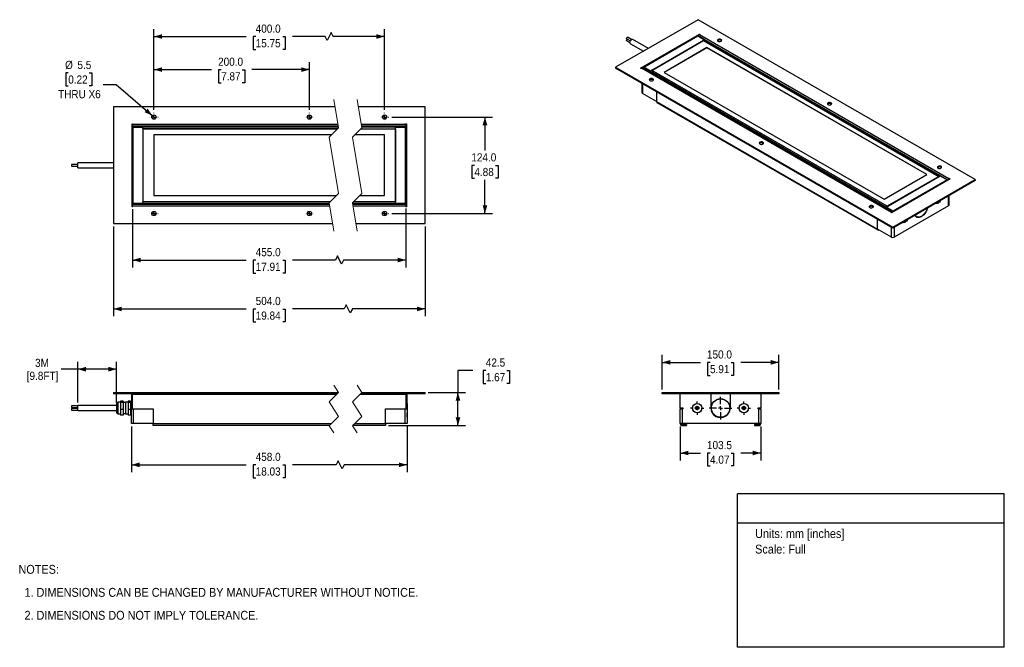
# Model space of a CAD drawing. Header units: millimetres. Extents: x 29 to 1295, y 0 to 807.
import ezdxf
from ezdxf.enums import TextEntityAlignment as Align

# ---------------------------------------------------------------- set-up
doc = ezdxf.new("R2010")
doc.units = ezdxf.units.MM
doc.header["$LTSCALE"] = 3
for name, pattern in [('SLD-Center', [19.05, 15.24, -1.27, 1.27, -1.27]), ('SLD-Dashed', [5.08, 2.54, 2.54]), ('SLD-Solid', [0])]:
    doc.linetypes.add(name, pattern=pattern)
doc.layers.add('CENTER', color=40, linetype='SLD-Center')
doc.layers.add('DIMENSIONS', color=140, linetype='SLD-Solid', lineweight=25)
doc.layers.add('TEXT', color=140, linetype='SLD-Solid', lineweight=25)
doc.layers.add('SLD-DEFPOINTS', color=7, linetype='Continuous', plot=False)
doc.layers.get('SLD-DEFPOINTS').off()
doc.styles.add('SLDTEXTSTYLE0', font='GOTHIC.TTF', dxfattribs={"width": 0.913})
doc.dimstyles.new('SLDDIMSTYLE0', dxfattribs={"dimtxt": 10.5, "dimasz": 10.5, "dimexe": 0, "dimexo": 0.0625, "dimgap": 2.625, "dimtad": 0, "dimtih": 1, "dimtoh": 1, "dimdec": 1, "dimrnd": 1e-09, "dimzin": 12, "dimdsep": 46, "dimtxsty": 'SLDTEXTSTYLE0', "dimsah": 1, "dimcen": 0.09, "dimadec": 0, "dimazin": 3, "dimtfac": 1, "dimtdec": 1, "dimtofl": 0, "dimtmove": 0, "dimatfit": 3, "dimfxl": 0, "dimfrac": 2, "dimtolj": 1, "dimtzin": 12, "dimarcsym": 0})
doc.dimstyles.new('SLDDIMSTYLE1', dxfattribs={"dimtxt": 10.5, "dimasz": 10.5, "dimexe": 0, "dimexo": 0.0625, "dimgap": 2.625, "dimtad": 0, "dimtih": 1, "dimtoh": 1, "dimdec": 1, "dimrnd": 1e-09, "dimzin": 4, "dimdsep": 46, "dimtxsty": 'SLDTEXTSTYLE0', "dimsah": 1, "dimcen": 0.09, "dimadec": 0, "dimazin": 1, "dimtfac": 1, "dimtdec": 1, "dimtofl": 0, "dimtmove": 0, "dimatfit": 3, "dimfxl": 0, "dimfrac": 2, "dimtolj": 1, "dimtzin": 12, "dimarcsym": 0})
doc.dimstyles.new('SLDDIMSTYLE2', dxfattribs={"dimtxt": 10.5, "dimasz": 10.5, "dimexe": 0, "dimexo": 0.0625, "dimgap": 2.625, "dimtad": 0, "dimtih": 1, "dimtoh": 1, "dimdec": 1, "dimrnd": 1e-09, "dimzin": 12, "dimdsep": 46, "dimtxsty": 'SLDTEXTSTYLE0', "dimsah": 1, "dimcen": 0, "dimadec": 0, "dimazin": 3, "dimtfac": 1, "dimtdec": 1, "dimtofl": 0, "dimtmove": 0, "dimatfit": 3, "dimfxl": 0, "dimfrac": 2, "dimtolj": 1, "dimtzin": 12, "dimarcsym": 0})

# ---------------------------------------------------------------- blocks, each defined once
blk = doc.blocks.new('SW_NOTE_0')
at = {"layer": 'TEXT', "color": 0, "insert": (0, 14.6), "char_height": 11.43, "attachment_point": 1, "style": 'SLDTEXTSTYLE0'}
blk.add_mtext('Units: mm [inches]', dxfattribs=at)
blk = doc.blocks.new('SW_NOTE_0_1')
at = {"layer": 'TEXT', "color": 0, "insert": (0, 14.6), "char_height": 11.43, "attachment_point": 1, "style": 'SLDTEXTSTYLE0'}
blk.add_mtext('Scale: Full', dxfattribs=at)
blk = doc.blocks.new('Block1')
at = {"layer": 'TEXT'}
for p, q in [((1295.4, 197.3), (952.5, 197.3)), ((952.5, 0), (952.5, 197.3)), ((1295.4, 0), (1295.4, 197.3)), ((952.5, 160.2), (1295.4, 160.2)), ((1295.4, 0), (952.5, 0))]:
    blk.add_line(p, q, dxfattribs=at)
at = {"layer": 'TEXT', "color": 140}
for name, p in [('SW_NOTE_0', (975, 137.4)), ('SW_NOTE_0_1', (975, 117.4))]:
    blk.add_blockref(name, p, dxfattribs=at)
at = {"layer": 'TEXT', "color": 140, "style": 'SLDTEXTSTYLE0', "width": 0.913, "flags": 2}
for tag, height, p in [('AUTOATTR0', 12.7, (1071.6, 170.1)), ('AUTOATTR1_0', 14.3, (988.7, 89.7)), ('AUTOATTR1_1', 14.3, (999.7, 71.2)), ('AUTOATTR1_2', 14.3, (1093.3, 52.7))]:
    blk.add_attdef(tag, text='', height=height, dxfattribs=at).set_placement(p, align=Align.BOTTOM_LEFT)
blk = doc.blocks.new('SW_NOTE_0_2')
at = {"layer": 'TEXT', "color": 0, "char_height": 11.43, "attachment_point": 1, "style": 'SLDTEXTSTYLE0'}
for s, insert in [('NOTES:', (0, 14.6)), ('  1. DIMENSIONS CAN BE CHANGED BY MANUFACTURER WITHOUT NOTICE.', (0, -15)), ('  2. DIMENSIONS DO NOT IMPLY TOLERANCE.', (0, -44.5))]:
    blk.add_mtext(s, dxfattribs=dict(at, insert=insert))
blk = doc.blocks.new('_D')
at = {"layer": 'DIMENSIONS'}
for p, q in [((612, 356), (592.9, 356)), ((592.9, 356), (592.9, 327.7)), ((628.7, 355.9), (625.5, 355.9)), ((625.5, 355.9), (625.5, 339.2)), ((655.8, 355.9), (659, 355.9)), ((659, 355.9), (659, 339.2)), ((625.5, 339.2), (628.7, 339.2)), ((659, 339.2), (655.8, 339.2)), ((554.4, 327.7), (602.5, 327.7)), ((592.9, 285.2), (592.9, 327.7)), ((503.4, 285.2), (602.5, 285.2))]:
    blk.add_line(p, q, dxfattribs=at)
for points in [[(592.9, 327.7), (589.9, 317.2), (595.9, 317.2)], [(592.9, 285.2), (595.9, 295.7), (589.9, 295.7)]]:
    blk.add_solid(points, dxfattribs=at)
at = {"layer": 'DIMENSIONS', "char_height": 10.5, "attachment_point": 1, "style": 'SLDTEXTSTYLE0'}
for s, insert in [('42.5', (628.7, 371.5)), ('1.67', (628.7, 352.7))]:
    blk.add_mtext(s, dxfattribs=dict(at, insert=insert))
blk = doc.blocks.new('_D_1')
at = {"layer": 'DIMENSIONS'}
for p, q in [((173, 283.9), (173, 225.2)), ((527.5, 283.9), (527.5, 225.2)), ((173, 234.7), (320.4, 234.7)), ((332.8, 234.7), (329.6, 234.7)), ((329.6, 234.7), (329.6, 218)), ((367.7, 234.7), (370.9, 234.7)), ((370.9, 234.7), (370.9, 218)), ((436.1, 234.7), (380.1, 234.7)), ((438.7, 240), (436.1, 234.7)), ((443.9, 229.5), (438.7, 240)), ((446.6, 234.7), (443.9, 229.5)), ((527.5, 234.7), (446.6, 234.7)), ((329.6, 218), (332.8, 218)), ((370.9, 218), (367.7, 218))]:
    blk.add_line(p, q, dxfattribs=at)
for points in [[(173, 234.7), (183.5, 231.7), (183.5, 237.7)], [(527.5, 234.7), (517, 237.7), (517, 231.7)]]:
    blk.add_solid(points, dxfattribs=at)
at = {"layer": 'DIMENSIONS', "char_height": 10.5, "attachment_point": 1, "style": 'SLDTEXTSTYLE0'}
for s, insert in [('458.0', (332.8, 250.2)), ('18.03', (332.8, 231.4))]:
    blk.add_mtext(s, dxfattribs=dict(at, insert=insert))
blk = doc.blocks.new('_D_2')
at = {"layer": 'DIMENSIONS'}
for p, q in [((104, 314.7), (104, 367.2)), ((154, 314.7), (154, 367.2)), ((104, 357.7), (82.5, 357.7)), ((154, 357.7), (104, 357.7))]:
    blk.add_line(p, q, dxfattribs=at)
for points in [[(104, 357.7), (114.5, 354.7), (114.5, 360.7)], [(154, 357.7), (143.5, 360.7), (143.5, 354.7)]]:
    blk.add_solid(points, dxfattribs=at)
at = {"layer": 'DIMENSIONS', "char_height": 10.5, "attachment_point": 1, "style": 'SLDTEXTSTYLE0'}
for s, insert in [('3M', (49.1, 371.1)), ('[9.8FT]', (38.4, 354.4))]:
    blk.add_mtext(s, dxfattribs=dict(at, insert=insert))
blk = doc.blocks.new('_D_3')
at = {"layer": 'DIMENSIONS'}
for p, q in [((855.5, 331.5), (855.5, 376)), ((1005.5, 331.5), (1005.5, 376)), ((855.5, 366.5), (904.6, 366.5)), ((917, 366.4), (913.8, 366.4)), ((913.8, 366.4), (913.8, 349.7)), ((944.1, 366.4), (947.3, 366.4)), ((947.3, 366.4), (947.3, 349.7)), ((1005.5, 366.5), (956.5, 366.5)), ((913.8, 349.7), (917, 349.7)), ((947.3, 349.7), (944.1, 349.7))]:
    blk.add_line(p, q, dxfattribs=at)
for points in [[(855.5, 366.5), (866, 363.5), (866, 369.5)], [(1005.5, 366.5), (995, 369.5), (995, 363.5)]]:
    blk.add_solid(points, dxfattribs=at)
at = {"layer": 'DIMENSIONS', "char_height": 10.5, "attachment_point": 1, "style": 'SLDTEXTSTYLE0'}
for s, insert in [('150.0', (913.1, 381.9)), ('5.91', (917, 363.1))]:
    blk.add_mtext(s, dxfattribs=dict(at, insert=insert))
blk = doc.blocks.new('_D_4')
at = {"layer": 'DIMENSIONS'}
for p, q in [((878.8, 283.9), (878.8, 240.4)), ((982.3, 283.9), (982.3, 240.4)), ((878.8, 249.9), (904.6, 249.9)), ((917, 249.8), (913.8, 249.8)), ((913.8, 249.8), (913.8, 233.2)), ((944.1, 249.8), (947.3, 249.8)), ((947.3, 249.8), (947.3, 233.2)), ((982.3, 249.9), (956.5, 249.9)), ((913.8, 233.2), (917, 233.2)), ((947.3, 233.2), (944.1, 233.2))]:
    blk.add_line(p, q, dxfattribs=at)
for points in [[(878.8, 249.9), (889.3, 246.9), (889.3, 252.9)], [(982.3, 249.9), (971.8, 252.9), (971.8, 246.9)]]:
    blk.add_solid(points, dxfattribs=at)
at = {"layer": 'DIMENSIONS', "char_height": 10.5, "attachment_point": 1, "style": 'SLDTEXTSTYLE0'}
for s, insert in [('103.5', (913.1, 265.4)), ('4.07', (917, 246.6))]:
    blk.add_mtext(s, dxfattribs=dict(at, insert=insert))
blk = doc.blocks.new('SW_CENTERMARKSYMBOL_0')
at = {"layer": 'CENTER', "color": 0}
for p, q in [((-5.08, 0), (-8.54, 0)), ((0, 0), (-2.54, 0)), ((0, 5.08), (0, 8.54)), ((0, 0), (0, 2.54)), ((0, 0), (0, -2.54)), ((0, 0), (2.54, 0)), ((5.08, 0), (8.54, 0)), ((0, -5.08), (0, -8.54))]:
    blk.add_line(p, q, dxfattribs=at)
blk = doc.blocks.new('SW_CENTERMARKSYMBOL_1')
at = {"layer": 'CENTER', "color": 0}
for p, q in [((0, 5.08), (0, 14.54)), ((-5.08, 0), (-14.54, 0)), ((0, 0), (-2.54, 0)), ((0, 0), (0, 2.54)), ((0, 0), (0, -2.54)), ((0, 0), (2.54, 0)), ((5.08, 0), (14.54, 0)), ((0, -5.08), (0, -14.54))]:
    blk.add_line(p, q, dxfattribs=at)
blk = doc.blocks.new('SW_CENTERMARKSYMBOL_2')
at = {"layer": 'CENTER', "color": 0}
for p, q in [((-5.08, 0), (-8.54, 0)), ((0, 0), (-2.54, 0)), ((0, 5.08), (0, 8.54)), ((0, 0), (0, 2.54)), ((0, 0), (0, -2.54)), ((0, 0), (2.54, 0)), ((5.08, 0), (8.54, 0)), ((0, -5.08), (0, -8.54))]:
    blk.add_line(p, q, dxfattribs=at)
blk = doc.blocks.new('_D_5')
at = {"layer": 'DIMENSIONS'}
for p, q in [((150, 541.1), (150, 425.7)), ((550.6, 541.1), (550.6, 425.7)), ((150, 435.2), (320.4, 435.2)), ((332.8, 435.1), (329.6, 435.1)), ((329.6, 435.1), (329.6, 418.5)), ((367.7, 435.1), (370.9, 435.1)), ((370.9, 435.1), (370.9, 418.5)), ((446.6, 435.2), (380.1, 435.2)), ((449.2, 440.5), (446.6, 435.2)), ((454.5, 430), (449.2, 440.5)), ((457.1, 435.2), (454.5, 430)), ((550.6, 435.2), (457.1, 435.2)), ((329.6, 418.5), (332.8, 418.5)), ((370.9, 418.5), (367.7, 418.5))]:
    blk.add_line(p, q, dxfattribs=at)
for points in [[(150, 435.2), (160.5, 432.2), (160.5, 438.2)], [(550.6, 435.2), (540.1, 438.2), (540.1, 432.2)]]:
    blk.add_solid(points, dxfattribs=at)
at = {"layer": 'DIMENSIONS', "char_height": 10.5, "attachment_point": 1, "style": 'SLDTEXTSTYLE0'}
for s, insert in [('504.0', (332.8, 450.7)), ('19.84', (332.8, 431.9))]:
    blk.add_mtext(s, dxfattribs=dict(at, insert=insert))
blk = doc.blocks.new('_D_6')
at = {"layer": 'DIMENSIONS'}
for p, q in [((174.5, 563.4), (174.5, 488.5)), ((526, 564.4), (526, 488.5)), ((174.5, 498.1), (320.4, 498.1)), ((332.8, 498), (329.6, 498)), ((329.6, 498), (329.6, 481.3)), ((367.7, 498), (370.9, 498)), ((370.9, 498), (370.9, 481.3)), ((435.4, 498.1), (380.1, 498.1)), ((438, 503.3), (435.4, 498.1)), ((443.3, 492.8), (438, 503.3)), ((445.9, 498.1), (443.3, 492.8)), ((526, 498.1), (445.9, 498.1)), ((329.6, 481.3), (332.8, 481.3)), ((370.9, 481.3), (367.7, 481.3))]:
    blk.add_line(p, q, dxfattribs=at)
for points in [[(174.5, 498.1), (185, 495.1), (185, 501.1)], [(526, 498.1), (515.5, 501.1), (515.5, 495.1)]]:
    blk.add_solid(points, dxfattribs=at)
at = {"layer": 'DIMENSIONS', "char_height": 10.5, "attachment_point": 1, "style": 'SLDTEXTSTYLE0'}
for s, insert in [('455.0', (332.8, 513.5)), ('17.91', (332.8, 494.7))]:
    blk.add_mtext(s, dxfattribs=dict(at, insert=insert))
blk = doc.blocks.new('_D_7')
at = {"layer": 'DIMENSIONS'}
for p, q in [((202, 691.1), (202, 795.1)), ((202, 785.6), (320.4, 785.6)), ((332.8, 785.5), (329.6, 785.5)), ((329.6, 785.5), (329.6, 768.8)), ((367.7, 785.5), (370.9, 785.5)), ((370.9, 785.5), (370.9, 768.8)), ((422, 785.6), (380.1, 785.6)), ((424.6, 780.3), (422, 785.6)), ((429.9, 790.8), (424.6, 780.3)), ((432.5, 785.6), (429.9, 790.8)), ((498.6, 785.6), (432.5, 785.6)), ((498.6, 691.1), (498.6, 795.1)), ((329.6, 768.8), (332.8, 768.8)), ((370.9, 768.8), (367.7, 768.8))]:
    blk.add_line(p, q, dxfattribs=at)
for points in [[(202, 785.6), (212.5, 782.6), (212.5, 788.6)], [(498.6, 785.6), (488.1, 788.6), (488.1, 782.6)]]:
    blk.add_solid(points, dxfattribs=at)
at = {"layer": 'DIMENSIONS', "char_height": 10.5, "attachment_point": 1, "style": 'SLDTEXTSTYLE0'}
for s, insert in [('400.0', (332.8, 801)), ('15.75', (332.8, 782.2))]:
    blk.add_mtext(s, dxfattribs=dict(at, insert=insert))
blk = doc.blocks.new('_D_8')
at = {"layer": 'DIMENSIONS'}
for p, q in [((507.7, 682), (637.1, 682)), ((627.6, 682), (627.6, 638.8)), ((614, 619.9), (610.8, 619.9)), ((610.8, 619.9), (610.8, 603.2)), ((641.2, 619.9), (644.4, 619.9)), ((644.4, 619.9), (644.4, 603.2)), ((610.8, 603.2), (614, 603.2)), ((627.6, 558), (627.6, 601.1)), ((644.4, 603.2), (641.2, 603.2)), ((507.7, 558), (637.1, 558))]:
    blk.add_line(p, q, dxfattribs=at)
for points in [[(627.6, 682), (624.6, 671.5), (630.6, 671.5)], [(627.6, 558), (630.6, 568.5), (624.6, 568.5)]]:
    blk.add_solid(points, dxfattribs=at)
at = {"layer": 'DIMENSIONS', "char_height": 10.5, "attachment_point": 1, "style": 'SLDTEXTSTYLE0'}
for s, insert in [('124.0', (610.1, 635.4)), ('4.88', (614, 616.6))]:
    blk.add_mtext(s, dxfattribs=dict(at, insert=insert))
blk = doc.blocks.new('_D_9')
at = {"layer": 'DIMENSIONS'}
for p, q in [((202, 691.1), (202, 752.5)), ((402, 691.1), (402, 752.5)), ((202, 743), (276, 743)), ((288.4, 742.9), (285.2, 742.9)), ((285.2, 742.9), (285.2, 726.2)), ((315.5, 742.9), (318.7, 742.9)), ((318.7, 742.9), (318.7, 726.2)), ((402, 743), (327.9, 743)), ((285.2, 726.2), (288.4, 726.2)), ((318.7, 726.2), (315.5, 726.2))]:
    blk.add_line(p, q, dxfattribs=at)
for points in [[(202, 743), (212.5, 740), (212.5, 746)], [(402, 743), (391.5, 746), (391.5, 740)]]:
    blk.add_solid(points, dxfattribs=at)
at = {"layer": 'DIMENSIONS', "char_height": 10.5, "attachment_point": 1, "style": 'SLDTEXTSTYLE0'}
for s, insert in [('200.0', (284.5, 758.4)), ('7.87', (288.4, 739.6))]:
    blk.add_mtext(s, dxfattribs=dict(at, insert=insert))
blk = doc.blocks.new('_D_10')
at = {"layer": 'DIMENSIONS'}
for p, q in [((91.8, 738.7), (88.6, 738.7)), ((88.6, 738.7), (88.6, 722.1)), ((118.9, 738.7), (122.1, 738.7)), ((122.1, 738.7), (122.1, 722.1)), ((88.6, 722.1), (91.8, 722.1)), ((122.1, 722.1), (118.9, 722.1)), ((153.5, 723.6), (136.8, 723.6)), ((199.9, 683.7), (153.5, 723.6))]:
    blk.add_line(p, q, dxfattribs=at)
blk.add_solid([(199.9, 683.7), (193.9, 692.9), (190, 688.3)], dxfattribs=at)
at = {"layer": 'DIMENSIONS', "char_height": 10.5, "attachment_point": 1, "style": 'SLDTEXTSTYLE0'}
for s, insert in [('%%c', (87.7, 754.3)), ('5.5', (103.6, 754.3)), ('0.22', (91.8, 735.5)), ('THRU X6', (78.7, 716.7))]:
    blk.add_mtext(s, dxfattribs=dict(at, insert=insert))
blk = doc.blocks.new('SW_CENTERMARKSYMBOL_3')
at = {"layer": 'CENTER', "color": 0}
for p, q in [((-5.1, 0), (-5.3, 0)), ((0, 0), (-2.5, 0)), ((0, 5.1), (0, 5.3)), ((0, 0), (0, 2.5)), ((0, 0), (0, -2.5)), ((0, 0), (2.5, 0)), ((5.1, 0), (5.3, 0)), ((0, -5.1), (0, -5.3))]:
    blk.add_line(p, q, dxfattribs=at)
blk = doc.blocks.new('SW_CENTERMARKSYMBOL_4')
at = {"layer": 'CENTER', "color": 0}
for p, q in [((-5.1, 0), (-5.3, 0)), ((0, 0), (-2.5, 0)), ((0, 5.1), (0, 5.3)), ((0, 0), (0, 2.5)), ((0, 0), (0, -2.5)), ((0, 0), (2.5, 0)), ((5.1, 0), (5.3, 0)), ((0, -5.1), (0, -5.3))]:
    blk.add_line(p, q, dxfattribs=at)
blk = doc.blocks.new('SW_CENTERMARKSYMBOL_5')
at = {"layer": 'CENTER', "color": 0}
for p, q in [((-5.1, 0), (-5.3, 0)), ((0, 0), (-2.5, 0)), ((0, 5.1), (0, 5.3)), ((0, 0), (0, 2.5)), ((0, 0), (0, -2.5)), ((0, 0), (2.5, 0)), ((5.1, 0), (5.3, 0)), ((0, -5.1), (0, -5.3))]:
    blk.add_line(p, q, dxfattribs=at)
blk = doc.blocks.new('SW_CENTERMARKSYMBOL_6')
at = {"layer": 'CENTER', "color": 0}
for p, q in [((-5.1, 0), (-5.3, 0)), ((0, 0), (-2.5, 0)), ((0, 5.1), (0, 5.3)), ((0, 0), (0, 2.5)), ((0, 0), (0, -2.5)), ((0, 0), (2.5, 0)), ((5.1, 0), (5.3, 0)), ((0, -5.1), (0, -5.3))]:
    blk.add_line(p, q, dxfattribs=at)
blk = doc.blocks.new('SW_CENTERMARKSYMBOL_7')
at = {"layer": 'CENTER', "color": 0}
for p, q in [((-5.1, 0), (-5.3, 0)), ((0, 0), (-2.5, 0)), ((0, 5.1), (0, 5.3)), ((0, 0), (0, 2.5)), ((0, 0), (0, -2.5)), ((0, 0), (2.5, 0)), ((5.1, 0), (5.3, 0)), ((0, -5.1), (0, -5.3))]:
    blk.add_line(p, q, dxfattribs=at)
blk = doc.blocks.new('SW_CENTERMARKSYMBOL_8')
at = {"layer": 'CENTER', "color": 0}
for p, q in [((-5.1, 0), (-5.3, 0)), ((0, 0), (-2.5, 0)), ((0, 5.1), (0, 5.3)), ((0, 0), (0, 2.5)), ((0, 0), (0, -2.5)), ((0, 0), (2.5, 0)), ((5.1, 0), (5.3, 0)), ((0, -5.1), (0, -5.3))]:
    blk.add_line(p, q, dxfattribs=at)

msp = doc.modelspace()

# ---------------------------------------------------------------- linework, layer by layer
for p, q in [((901.71, 807.23), (795.64, 746)), ((1258.09, 601.49), (901.71, 807.23)), ((827.81, 744.98), (903.47, 788.66)), ((901.88, 786.51), (830.14, 745.09)), ((831.91, 746.08), (901.49, 786.25)), ((901.49, 786.25), (909.94, 781.37)), ((910.19, 781.48), (901.87, 786.28)), ((903.3, 788.15), (903.83, 788.45)), ((903.3, 788.15), (1223.97, 603.02)), ((903.47, 788.66), (903.83, 788.45)), ((903.47, 788.66), (903.47, 788.25)), ((809.97, 782.78), (814.61, 780.1)), ((809.97, 780.15), (813.89, 777.89)), ((816.1, 781.65), (811.01, 784.58)), ((814.52, 779.93), (811.01, 781.96)), ((814.55, 776.29), (831.33, 766.6)), ((837.73, 770.3), (817.75, 781.83)), ((908.64, 780.33), (842.2, 741.98)), ((842.31, 741.92), (908.78, 780.29)), ((910.01, 781.41), (908.42, 780.49)), ((908.42, 780.49), (908.42, 780.45)), ((1211.42, 605.58), (908.42, 780.49)), ((908.78, 780.29), (1211.42, 605.58)), ((910.01, 781.41), (1213.01, 606.49)), ((1213.38, 606.53), (910.39, 781.45)), ((857.02, 760.58), (856.99, 760.6)), ((913.02, 771.31), (857.86, 739.47)), ((913.02, 771.23), (857.94, 739.43)), ((860.98, 762.86), (860.95, 762.88)), ((873.6, 770.14), (873.6, 770.18)), ((874.3, 770.59), (874.34, 770.57)), ((1195.86, 608.03), (913.02, 771.31)), ((913.02, 771.23), (913.02, 771.31)), ((1195.79, 607.98), (913.02, 771.23)), ((795.64, 746), (795.64, 744.77)), ((795.64, 746), (1152.02, 540.26)), ((1152.02, 539.04), (795.64, 744.77)), ((828.17, 744.77), (827.81, 744.98)), ((828.17, 744.77), (828.7, 745.08)), ((1150.43, 559.35), (828.7, 745.08)), ((1151.52, 559.57), (829.95, 745.2)), ((830.49, 744.89), (831.38, 745.41)), ((831.38, 745.57), (831.38, 745.16)), ((831.38, 744.37), (831.38, 745.16)), ((831.38, 745.16), (839.83, 740.28)), ((831.56, 745.88), (831.91, 746.08)), ((840.36, 741.2), (831.91, 746.08)), ((839.83, 740.28), (1142.83, 565.37)), ((839.83, 740.28), (839.83, 739.5)), ((841.95, 742.12), (840.36, 741.2)), ((1143.36, 566.29), (840.36, 741.2)), ((1144.95, 567.21), (841.95, 742.12)), ((1144.95, 567.21), (842.31, 741.92)), ((857.86, 739.47), (1140.71, 576.19)), ((829.38, 725.3), (829.38, 713.44)), ((830.11, 724.87), (830.11, 712.42)), ((848.14, 702.01), (830.11, 712.42)), ((848.14, 714.46), (848.14, 702.01)), ((848.14, 702.01), (1132.4, 537.91)), ((848.66, 700.86), (1132.92, 536.77)), ((149.96, 694.96), (149.96, 544.96)), ((434.91, 694.96), (149.96, 694.96)), ((550.58, 694.96), (464.91, 694.96)), ((550.58, 544.96), (550.58, 694.96)), ((173.96, 673.46), (174.46, 673.46)), ((173.96, 566.46), (173.96, 673.46)), ((173.96, 671.71), (174.46, 671.71)), ((174.46, 672.71), (174.46, 673.46)), ((174.46, 672.71), (438.6, 672.71)), ((174.46, 670.42), (174.46, 672.71)), ((468.6, 672.71), (524.58, 672.71)), ((524.58, 673.46), (526.58, 673.46)), ((524.58, 672.71), (524.58, 673.46)), ((524.58, 672.71), (526.08, 672.71)), ((526.08, 672.71), (526.08, 670.42)), ((526.08, 671.71), (526.58, 671.71)), ((526.58, 673.46), (526.58, 566.46)), ((174.46, 632.21), (174.46, 670.42)), ((439.01, 670.21), (174.46, 670.21)), ((174.96, 669.41), (175.46, 669.91)), ((174.96, 669.41), (174.96, 669.16)), ((174.96, 669.16), (174.96, 570.76)), ((175.46, 669.16), (174.96, 669.16)), ((175.46, 669.16), (175.46, 669.91)), ((187.46, 669.91), (175.46, 669.91)), ((175.46, 570.76), (175.46, 669.16)), ((175.46, 669.16), (187.46, 669.16)), ((439.05, 669.96), (187.46, 669.96)), ((187.46, 669.96), (187.46, 669.21)), ((187.46, 669.21), (439.17, 669.21)), ((187.46, 669.21), (187.46, 666.96)), ((438.08, 666.96), (187.46, 666.96)), ((187.76, 666.96), (187.76, 572.96)), ((187.96, 572.96), (187.96, 666.96)), ((187.96, 666.96), (438.08, 666.96)), ((200.96, 669.96), (200.96, 670.21)), ((201.96, 658.96), (201.96, 580.96)), ((430.08, 658.96), (201.96, 658.96)), ((498.58, 658.96), (460.08, 658.96)), ((468.08, 666.96), (512.58, 666.96)), ((526.04, 670.21), (469.01, 670.21)), ((512.58, 669.96), (469.05, 669.96)), ((469.17, 669.21), (512.58, 669.21)), ((498.58, 580.96), (498.58, 658.96)), ((499.58, 669.96), (499.58, 670.21)), ((512.58, 669.21), (512.58, 669.96)), ((512.58, 669.71), (512.78, 669.91)), ((512.58, 666.96), (512.58, 669.21)), ((512.78, 669.16), (512.58, 669.16)), ((512.58, 666.96), (512.58, 572.96)), ((525.08, 669.91), (512.78, 669.91)), ((512.78, 669.16), (512.78, 669.91)), ((512.78, 669.16), (525.08, 669.16)), ((512.78, 570.76), (512.78, 669.16)), ((525.08, 669.91), (525.08, 669.16)), ((525.58, 669.41), (525.08, 669.91)), ((525.58, 669.16), (525.08, 669.16)), ((525.08, 669.16), (525.08, 570.76)), ((525.58, 669.16), (525.58, 669.41)), ((525.58, 570.76), (525.58, 669.16)), ((526.04, 670.42), (526.04, 632.2)), ((174.96, 653.96), (174.46, 654.46)), ((174.46, 645.46), (174.96, 645.96)), ((526.04, 654.46), (525.58, 654)), ((525.58, 645.92), (526.04, 645.46)), ((103.96, 621), (95.96, 621)), ((95.96, 621), (95.96, 618.92)), ((149.96, 623.16), (103.96, 623.16)), ((103.96, 616.76), (103.96, 623.16)), ((173.96, 632.21), (174.46, 632.21)), ((174.96, 631.96), (173.96, 631.96)), ((174.46, 632.21), (174.46, 631.96)), ((526.58, 631.96), (525.58, 631.96)), ((526.04, 632.2), (526.58, 632.2)), ((526.04, 631.96), (526.04, 632.2)), ((95.96, 618.92), (103.96, 618.92)), ((95.96, 618.92), (95.96, 618.91)), ((95.96, 618.91), (103.96, 618.91)), ((103.96, 616.76), (149.96, 616.76)), ((173.96, 607.96), (174.96, 607.96)), ((174.46, 607.72), (173.96, 607.72)), ((174.46, 607.96), (174.46, 607.72)), ((174.46, 569.5), (174.46, 607.72)), ((525.58, 607.96), (526.58, 607.96)), ((526.04, 607.71), (526.04, 607.96)), ((526.58, 607.71), (526.04, 607.71)), ((526.04, 607.71), (526.04, 569.5)), ((1140.71, 576.19), (1195.86, 608.03)), ((1143.54, 566.18), (1213.12, 606.35)), ((1211.42, 605.58), (1144.95, 567.21)), ((1225.91, 602.51), (1150.25, 558.84)), ((1152.02, 540.26), (1258.09, 601.49)), ((1258.09, 600.27), (1152.02, 539.04)), ((1221.81, 601.33), (1152.23, 561.16)), ((1152.59, 560.55), (1222.17, 600.72)), ((1211.42, 605.58), (1213.01, 606.49)), ((1211.42, 605.37), (1211.42, 605.58)), ((1213.12, 606.35), (1221.81, 601.33)), ((1222.19, 601.37), (1213.49, 606.39)), ((1222.17, 600.72), (1221.81, 601.33)), ((1222.34, 600.62), (1222.34, 601.02)), ((1222.34, 600.62), (1222.34, 600.45)), ((1223.97, 603.02), (1224.5, 603.33)), ((1223.97, 603.02), (1225.03, 602.41)), ((1224.5, 603.33), (1225.91, 602.51)), ((1224.5, 603.33), (1224.5, 602.72)), ((1225.03, 602), (1225.03, 602.41)), ((1258.09, 601.49), (1258.09, 600.27)), ((174.96, 593.96), (174.46, 594.46)), ((174.46, 585.46), (174.96, 585.96)), ((526.04, 594.46), (525.58, 594)), ((525.58, 585.92), (526.04, 585.46)), ((174.96, 570.76), (175.46, 570.76)), ((174.96, 570.76), (174.96, 570.51)), ((174.96, 570.51), (175.46, 570.01)), ((175.46, 570.01), (175.46, 570.76)), ((187.46, 570.76), (175.46, 570.76)), ((175.46, 570.01), (187.46, 570.01)), ((428.6, 572.96), (187.46, 572.96)), ((187.46, 572.96), (187.46, 570.71)), ((427.5, 570.71), (187.46, 570.71)), ((187.46, 570.71), (187.46, 569.96)), ((187.46, 569.96), (427.63, 569.96)), ((428.6, 572.96), (187.96, 572.96)), ((200.96, 569.96), (200.96, 569.71)), ((201.96, 580.96), (436.6, 580.96)), ((512.58, 570.71), (457.5, 570.71)), ((457.63, 569.96), (512.58, 569.96)), ((512.58, 572.96), (458.6, 572.96)), ((466.6, 580.96), (498.58, 580.96)), ((499.58, 569.96), (499.58, 569.71)), ((512.58, 570.71), (512.58, 572.96)), ((512.58, 570.76), (512.78, 570.76)), ((512.58, 569.96), (512.58, 570.71)), ((512.58, 570.21), (512.78, 570.01)), ((525.08, 570.76), (512.78, 570.76)), ((512.78, 570.01), (512.78, 570.76)), ((512.78, 570.01), (525.08, 570.01)), ((525.08, 570.76), (525.58, 570.76)), ((525.08, 570.76), (525.08, 570.01)), ((525.58, 570.51), (525.08, 570.01)), ((525.58, 570.51), (525.58, 570.76)), ((1207.18, 570.88), (1207.19, 570.88)), ((1223.59, 567.73), (1223.59, 580.35)), ((1224.32, 568.75), (1224.32, 580.78)), ((174.46, 568.21), (173.96, 568.21)), ((174.46, 566.46), (173.96, 566.46)), ((427.67, 569.71), (174.46, 569.71)), ((174.46, 567.21), (174.46, 569.5)), ((174.46, 566.46), (174.46, 567.21)), ((428.08, 567.21), (174.46, 567.21)), ((526.04, 569.71), (457.67, 569.71)), ((526.08, 567.21), (458.08, 567.21)), ((526.08, 569.5), (526.08, 567.21)), ((526.58, 568.21), (526.08, 568.21)), ((526.08, 567.21), (526.08, 566.46)), ((526.58, 566.46), (526.08, 566.46)), ((1142.83, 564.58), (1142.83, 565.37)), ((1143.01, 565.43), (1143.01, 565.27)), ((1143.01, 565.27), (1151.7, 560.25)), ((1143.01, 564.48), (1143.01, 565.27)), ((1143.36, 566.29), (1144.95, 567.21)), ((1143.39, 566.1), (1143.54, 566.18)), ((1152.23, 561.16), (1143.54, 566.18)), ((1144.95, 567), (1144.95, 567.21)), ((1150.43, 559.35), (1149.9, 559.04)), ((1150.25, 558.84), (1149.9, 559.04)), ((1152.41, 560.25), (1151.7, 560.25)), ((1151.7, 560.25), (1151.7, 559.67)), ((1152.23, 561.16), (1152.59, 560.55)), ((1152.41, 560.08), (1152.41, 560.25)), ((1223.59, 567.73), (1153.94, 527.52)), ((149.96, 544.96), (431.76, 544.96)), ((461.76, 544.96), (550.58, 544.96)), ((1132.37, 537.93), (1132.37, 550.38)), ((1132.4, 537.91), (1132.4, 550.37)), ((1164.76, 546.39), (1164.76, 546.39)), ((1181.53, 554.27), (1182.65, 553.63)), ((1182.13, 553.69), (1182.99, 553.45)), ((1188.65, 554.22), (1188.79, 554.3)), ((1150.4, 527.52), (1132.37, 537.93)), ((1134.17, 536.89), (1134.17, 536.89)), ((1134.17, 536.89), (1134.17, 536.89)), ((1150.4, 527.52), (1150.4, 539.97)), ((1152.02, 539.04), (1152.02, 540.26)), ((1153.94, 540.15), (1153.94, 527.52)), ((149.96, 327.68), (149.96, 326.18)), ((149.96, 327.68), (439.2, 327.68)), ((437.7, 326.18), (149.96, 326.18)), ((162.46, 316.61), (158.96, 316.61)), ((158.96, 316.61), (158.96, 314.94)), ((162.46, 316.61), (162.46, 314.94)), ((171.96, 316.61), (168.96, 316.61)), ((168.96, 316.61), (168.96, 314.94)), ((171.96, 316.61), (171.96, 314.94)), ((172.96, 326.18), (172.96, 308.18)), ((174.46, 325.18), (174.46, 326.18)), ((436.7, 325.18), (174.46, 325.18)), ((174.46, 306.68), (174.46, 325.18)), ((174.46, 308.18), (174.46, 325.18)), ((526.08, 325.18), (466.7, 325.18)), ((550.58, 326.18), (467.7, 326.18)), ((469.2, 327.68), (550.58, 327.68)), ((526.04, 325.18), (526.04, 308.18)), ((526.08, 326.18), (526.08, 325.18)), ((526.08, 325.18), (526.08, 306.68)), ((527.54, 308.18), (527.54, 326.18)), ((527.58, 319.48), (527.54, 319.52)), ((527.58, 313.68), (527.58, 319.48)), ((550.58, 326.18), (550.58, 327.68)), ((855.54, 326.18), (855.54, 327.68)), ((855.54, 327.68), (1005.54, 327.68)), ((1005.54, 326.18), (855.54, 326.18)), ((878.79, 308.18), (878.79, 326.18)), ((918.3, 307.93), (918.3, 326.18)), ((942.78, 326.18), (942.78, 308.18)), ((982.29, 326.18), (982.29, 308.18)), ((1005.54, 327.68), (1005.54, 326.18)), ((103.96, 310.38), (95.96, 310.38)), ((95.96, 310.38), (95.96, 308.29)), ((95.96, 308.29), (103.96, 308.29)), ((103.96, 307.16), (95.96, 307.16)), ((95.96, 307.16), (95.96, 305.08)), ((95.96, 305.08), (103.96, 305.08)), ((153.96, 310.88), (103.96, 310.88)), ((103.96, 307.68), (103.96, 310.88)), ((103.96, 304.48), (103.96, 307.68)), ((103.96, 304.48), (153.96, 304.48)), ((153.96, 313.18), (153.96, 309.55)), ((153.96, 309.55), (153.96, 302.18)), ((158.96, 315.18), (155.96, 315.18)), ((155.96, 310.23), (155.96, 315.18)), ((155.96, 300.18), (155.96, 310.23)), ((162.46, 314.94), (158.96, 314.94)), ((158.96, 314.94), (158.96, 306.01)), ((162.46, 306.01), (158.96, 306.01)), ((158.96, 306.01), (158.96, 298.75)), ((162.46, 314.94), (162.46, 306.01)), ((165.46, 314.68), (162.46, 314.68)), ((162.46, 306.01), (162.46, 298.75)), ((168.96, 315.18), (165.46, 315.18)), ((165.46, 315.18), (165.46, 310.23)), ((165.46, 310.23), (165.46, 300.18)), ((171.96, 314.94), (168.96, 314.94)), ((168.96, 314.94), (168.96, 306.01)), ((171.96, 306.01), (168.96, 306.01)), ((168.96, 306.01), (168.96, 298.75)), ((172.96, 315.08), (171.96, 315.08)), ((171.96, 314.94), (171.96, 306.01)), ((171.96, 306.01), (171.96, 298.75)), ((172.96, 313.68), (172.66, 313.68)), ((172.66, 313.68), (172.66, 307.68)), ((172.66, 307.68), (172.66, 301.68)), ((172.96, 308.18), (174.46, 308.18)), ((172.96, 306.68), (172.96, 308.18)), ((172.96, 287.68), (172.96, 306.68)), ((172.96, 306.68), (174.46, 306.68)), ((174.46, 306.68), (200.96, 306.68)), ((175.46, 306.68), (200.96, 306.68)), ((175.46, 306.68), (175.46, 287.68)), ((200.96, 306.68), (200.96, 287.68)), ((499.54, 287.68), (499.54, 306.68)), ((499.54, 306.68), (525.04, 306.68)), ((499.58, 306.68), (526.08, 306.68)), ((499.58, 287.68), (499.58, 306.68)), ((525.04, 287.68), (525.04, 306.68)), ((526.04, 308.18), (527.54, 308.18)), ((526.08, 306.68), (527.54, 306.68)), ((527.84, 313.68), (527.54, 313.68)), ((527.54, 308.18), (527.54, 306.68)), ((527.54, 306.68), (527.54, 287.68)), ((527.84, 307.68), (527.84, 313.68)), ((527.84, 301.68), (527.84, 307.68)), ((878.79, 308.18), (882.04, 308.18)), ((878.79, 308.18), (878.79, 306.68)), ((878.79, 287.68), (878.79, 306.68)), ((878.79, 306.68), (879.02, 306.68)), ((879.02, 306.68), (881.29, 306.68)), ((880.29, 306.68), (880.29, 308.18)), ((880.54, 306.68), (880.54, 308.18)), ((880.59, 308.18), (880.59, 306.68)), ((881.09, 306.68), (881.09, 308.18)), ((881.29, 306.68), (881.29, 287.68)), ((882.04, 306.68), (881.29, 306.68)), ((882.04, 308.18), (882.04, 306.68)), ((898.54, 308.83), (900.54, 309.99)), ((898.54, 306.52), (898.54, 308.83)), ((900.54, 305.37), (898.54, 306.52)), ((900.54, 309.99), (902.54, 308.83)), ((902.54, 306.52), (900.54, 305.37)), ((902.54, 308.83), (902.54, 306.52)), ((958.54, 308.83), (960.54, 309.99)), ((958.54, 306.52), (958.54, 308.83)), ((960.54, 305.37), (958.54, 306.52)), ((960.54, 309.99), (962.54, 308.83)), ((962.54, 306.52), (960.54, 305.37)), ((962.54, 308.83), (962.54, 306.52)), ((979.04, 308.18), (982.29, 308.18)), ((979.04, 306.68), (979.04, 308.18)), ((979.79, 306.68), (979.04, 306.68)), ((979.79, 287.68), (979.79, 306.68)), ((979.79, 306.68), (982.07, 306.68)), ((979.99, 308.18), (979.99, 306.68)), ((980.49, 306.68), (980.49, 308.18)), ((980.54, 308.18), (980.54, 306.68)), ((980.79, 308.18), (980.79, 306.68)), ((982.07, 306.68), (982.29, 306.68)), ((982.29, 306.68), (982.29, 308.18)), ((982.29, 306.68), (982.29, 287.68)), ((155.96, 300.18), (158.96, 300.18)), ((162.46, 298.75), (158.96, 298.75)), ((162.46, 300.68), (165.46, 300.68)), ((165.46, 300.18), (168.96, 300.18)), ((171.96, 298.75), (168.96, 298.75)), ((171.96, 300.28), (172.96, 300.28)), ((172.66, 301.68), (172.96, 301.68)), ((527.54, 301.68), (527.84, 301.68)), ((527.54, 295.84), (527.58, 295.88)), ((527.58, 295.88), (527.58, 301.68)), ((175.46, 287.68), (172.96, 287.68)), ((200.96, 287.68), (175.46, 287.68)), ((200.96, 287.68), (429.98, 287.68)), ((200.96, 285.18), (200.96, 287.68)), ((427.48, 285.18), (200.96, 285.18)), ((499.58, 285.18), (457.48, 285.18)), ((459.98, 287.68), (499.58, 287.68)), ((525.04, 287.68), (499.54, 287.68)), ((499.58, 287.68), (499.58, 285.18)), ((527.54, 287.68), (525.04, 287.68)), ((881.29, 287.68), (878.79, 287.68)), ((979.79, 287.68), (881.29, 287.68)), ((886.79, 286.68), (881.29, 286.68)), ((881.29, 286.68), (881.29, 285.18)), ((881.29, 285.18), (886.79, 285.18)), ((886.79, 286.68), (886.79, 285.18)), ((974.29, 286.68), (974.29, 285.18)), ((974.29, 286.68), (979.79, 286.68)), ((974.29, 285.18), (979.79, 285.18)), ((982.29, 287.68), (979.79, 287.68)), ((979.79, 285.18), (979.79, 286.68))]:
    msp.add_line(p, q)
at = {"color": 7, "linetype": 'SLD-Dashed', "lineweight": 18}
for p, q in [((433.34, 704.48), (439.34, 668.22)), ((463.34, 704.48), (469.34, 668.22)), ((439.34, 668.22), (427.34, 656.22)), ((469.34, 668.22), (457.34, 656.22)), ((427.34, 656.22), (439.34, 583.7)), ((457.34, 656.22), (469.34, 583.7)), ((439.34, 583.7), (427.34, 571.7)), ((469.34, 583.7), (457.34, 571.7)), ((427.34, 571.7), (433.34, 535.43)), ((457.34, 571.7), (463.34, 535.43)), ((433.34, 337.2), (439.34, 327.82)), ((463.34, 337.2), (469.34, 327.82)), ((439.34, 327.82), (427.34, 315.82)), ((469.34, 327.82), (457.34, 315.82)), ((427.34, 315.82), (439.34, 297.04)), ((457.34, 315.82), (469.34, 297.04)), ((439.34, 297.04), (427.34, 285.04)), ((469.34, 297.04), (457.34, 285.04)), ((427.34, 285.04), (433.34, 275.65)), ((457.34, 285.04), (463.34, 275.65))]:
    msp.add_line(p, q, dxfattribs=at)
at = {"flags": 128}
for points in [[(809.97, 782.78), (809.97, 782.78), (809.81, 782.96), (809.75, 783.26), (809.81, 783.61), (809.97, 783.98), (810.21, 784.31), (810.49, 784.53), (810.77, 784.63), (811.01, 784.58)], [(809.97, 780.15), (809.96, 780.15), (809.81, 780.33), (809.75, 780.63), (809.81, 780.99), (809.97, 781.36), (810.21, 781.68), (810.49, 781.91), (810.77, 782), (811.01, 781.96)], [(813.88, 777.76), (814.02, 778.73), (814.41, 779.74), (815.02, 780.67), (815.76, 781.41), (816.54, 781.86), (817.28, 781.98), (817.75, 781.83)], [(927.34, 781.82), (926.77, 781.34), (926.54, 780.77), (926.68, 780.19), (927.17, 779.68), (927.94, 779.31), (928.9, 779.12), (929.91, 779.15), (930.84, 779.39), (931.55, 779.8), (931.96, 780.33), (932.01, 780.92), (931.69, 781.47), (931.04, 781.92), (930.16, 782.2), (929.16, 782.28), (928.17, 782.15), (927.34, 781.82)], [(927.34, 780.59), (926.77, 780.11), (926.75, 780.08)], [(858.09, 761.19), (857.01, 760.58), (856.93, 760.52)], [(839.66, 731.2), (839.09, 730.72), (838.85, 730.15), (838.99, 729.57), (839.49, 729.06), (840.26, 728.69), (841.22, 728.51), (842.23, 728.53), (843.16, 728.77), (843.87, 729.18), (844.28, 729.71), (844.33, 730.3), (844, 730.85), (843.36, 731.3), (842.48, 731.58), (841.47, 731.66), (840.49, 731.53), (839.66, 731.2)], [(839.66, 729.98), (839.09, 729.49), (839.06, 729.47)], [(1068.76, 700.18), (1068.19, 699.7), (1067.96, 699.13), (1068.1, 698.55), (1068.59, 698.04), (1069.37, 697.67), (1070.32, 697.48), (1071.33, 697.51), (1072.26, 697.75), (1072.97, 698.16), (1073.38, 698.69), (1073.43, 699.27), (1073.11, 699.83), (1072.46, 700.28), (1071.58, 700.56), (1070.58, 700.64), (1069.59, 700.51), (1068.76, 700.18)], [(1068.76, 698.95), (1068.19, 698.47), (1068.17, 698.44)], [(981.08, 649.56), (980.51, 649.08), (980.28, 648.51), (980.42, 647.93), (980.91, 647.42), (981.68, 647.05), (982.64, 646.87), (983.65, 646.89), (984.58, 647.13), (985.29, 647.54), (985.7, 648.07), (985.75, 648.66), (985.43, 649.21), (984.78, 649.66), (983.9, 649.94), (982.9, 650.02), (981.91, 649.89), (981.08, 649.56)], [(981.08, 648.34), (980.51, 647.85), (980.49, 647.83)], [(1210.18, 618.54), (1209.61, 618.06), (1209.38, 617.49), (1209.52, 616.91), (1210.01, 616.4), (1210.79, 616.03), (1211.75, 615.84), (1212.75, 615.87), (1213.68, 616.1), (1214.39, 616.52), (1214.8, 617.05), (1214.85, 617.63), (1214.53, 618.19), (1213.88, 618.64), (1213, 618.92), (1212, 619), (1211.01, 618.87), (1210.18, 618.54)], [(1210.18, 617.31), (1209.61, 616.83), (1209.59, 616.8)], [(1213.01, 606.49), (1213.11, 606.54), (1213.21, 606.57), (1213.3, 606.56), (1213.38, 606.53), (1213.45, 606.48), (1213.5, 606.4), (1213.51, 606.38)], [(1213.19, 574.35), (1212.89, 573.86), (1212, 572.69), (1210.98, 571.72), (1209.92, 571.03), (1208.88, 570.66), (1207.92, 570.63), (1207.19, 570.88)], [(1122.5, 567.92), (1121.93, 567.44), (1121.7, 566.87), (1121.84, 566.29), (1122.33, 565.78), (1123.11, 565.41), (1124.06, 565.22), (1125.07, 565.25), (1126, 565.49), (1126.71, 565.9), (1127.12, 566.43), (1127.17, 567.02), (1126.85, 567.57), (1126.2, 568.02), (1125.32, 568.3), (1124.32, 568.38), (1123.33, 568.25), (1122.5, 567.92)], [(1122.5, 566.69), (1121.93, 566.21), (1121.91, 566.18)], [(1196.81, 564.89), (1196.39, 563.62), (1195.55, 561.65), (1194.49, 559.75), (1193.25, 557.98), (1191.86, 556.4), (1190.38, 555.06), (1188.85, 554), (1187.32, 553.26), (1185.83, 552.85), (1184.43, 552.79), (1183.17, 553.08), (1182.09, 553.72), (1181.22, 554.68), (1180.72, 555.6)], [(1196.51, 564.72), (1196.02, 563.29), (1195.18, 561.43), (1194.15, 559.65), (1192.96, 558), (1191.64, 556.53), (1190.24, 555.28), (1188.79, 554.3), (1187.34, 553.61), (1185.94, 553.24), (1184.62, 553.18), (1183.43, 553.46), (1182.4, 554.05), (1181.56, 554.95), (1181.08, 555.81)], [(1170.77, 549.86), (1170.47, 549.37), (1169.57, 548.19), (1168.56, 547.23), (1167.5, 546.54), (1166.45, 546.17), (1165.49, 546.14), (1164.76, 546.39)], [(1180.84, 555.68), (1181.3, 554.88), (1182.15, 553.97), (1183.2, 553.36), (1184.41, 553.08), (1185.75, 553.14), (1187.18, 553.52), (1188.65, 554.22), (1188.65, 554.22)]]:
    msp.add_lwpolyline(points, dxfattribs=at)
for centre, radius in [((201.96, 681.96), 2.75), ((401.96, 681.96), 2.75), ((498.58, 681.96), 2.75), ((201.96, 557.96), 2.75), ((401.96, 557.96), 2.75), ((498.58, 557.96), 2.75), ((930.54, 307.68), 12), ((930.54, 307.68), 11.8), ((900.54, 307.68), 6), ((960.54, 307.68), 6)]:
    msp.add_circle(centre, radius)
for centre, radius, start, end in [((901.71, 785.94), 0.377, 65.69288, 125.61758), ((905.37, 784.92), 3.83, 122.65651, 158.6571), ((815.39, 777.56), 1.53, 172.40872, 236.18109), ((910.23, 781.1), 0.377, 65.69288, 125.61758), ((929.25, 777.49), 3.65, 45.36174, 121.6501), ((829.43, 744.06), 1.26, 65.69288, 125.61758), ((832.54, 745.11), 1.15, 122.60548, 177.39452), ((831.77, 745.55), 0.384, 122.60548, 177.39452), ((840.99, 740.23), 1.15, 122.60548, 177.39452), ((841.57, 726.87), 3.65, 45.36174, 121.6501), ((830.63, 713.56), 1.26, 185.6948, 245.62534), ((849.37, 701.87), 1.23, 173.70115, 234.98667), ((1070.68, 695.84), 3.65, 45.36174, 121.6501), ((175.46, 669.21), 1, 89.99885, 180.00115), ((525.04, 669.21), 1, 0.0003, 90.00055), ((983, 645.21), 3.67, 46.15018, 121.49927), ((1212.1, 614.2), 3.65, 45.36174, 121.6501), ((1213.34, 606.05), 0.377, 65.69288, 125.61758), ((1222.02, 601.08), 0.328, 350.78596, 129.20329), ((1222.24, 600.63), 0.109, 350.78596, 129.20329), ((1226.87, 599.44), 3.5, 121.74595, 146.04527), ((175.46, 570.71), 1, 179.99885, 270.00115), ((525.04, 570.71), 1, 269.99945, 359.9997), ((1124.42, 563.56), 3.67, 46.15018, 121.49927), ((1143.98, 565.32), 1.15, 122.60548, 177.39452), ((1144.16, 565.21), 1.15, 122.60548, 177.39452), ((1143.85, 565.39), 0.845, 122.60548, 177.39452), ((1151.19, 558.24), 1.35, 77.23874, 124.54267), ((1152.85, 560.19), 1.15, 122.60548, 177.39452), ((1152.79, 560.23), 0.384, 122.60548, 177.39452), ((1223.07, 568.87), 1.26, 294.37466, 354.3052), ((1133.48, 537.74), 1.09, 170.78596, 309.20329), ((1152.17, 530.93), 3.84, 242.60967, 297.39033), ((877.79, 325.18), 1, 0, 90), ((983.29, 325.18), 1, 90, 180), ((155.96, 313.18), 2, 90.00026, 179.99962), ((930.54, 307.68), 12.25, 178.83062, 2.33818), ((155.96, 302.18), 2, 180.0004, 269.99972), ((881.29, 287.68), 2.5, 180, 270), ((881.29, 287.68), 1, 180, 270), ((979.79, 287.68), 2.5, 270, 0), ((979.79, 287.68), 1, 270, 0)]:
    msp.add_arc(centre, radius, start, end)

# ---------------------------------------------------------------- block references
at = {"layer": 'CENTER'}
for name, p in [('SW_CENTERMARKSYMBOL_3', (201.96, 681.96)), ('SW_CENTERMARKSYMBOL_6', (401.96, 681.96)), ('SW_CENTERMARKSYMBOL_8', (498.58, 681.96)), ('SW_CENTERMARKSYMBOL_4', (201.96, 557.96)), ('SW_CENTERMARKSYMBOL_5', (401.96, 557.96)), ('SW_CENTERMARKSYMBOL_7', (498.58, 557.96)), ('SW_CENTERMARKSYMBOL_1', (930.54, 307.68)), ('SW_CENTERMARKSYMBOL_0', (900.54, 307.68)), ('SW_CENTERMARKSYMBOL_2', (960.54, 307.68))]:
    msp.add_blockref(name, p, dxfattribs=at)
at = {"layer": 'SLD-DEFPOINTS'}
msp.add_blockref('Block1', (0, 0), dxfattribs=at)
at = {"layer": 'TEXT'}
msp.add_blockref('SW_NOTE_0_2', (27.78, 91.39), dxfattribs=at)

# ---------------------------------------------------------------- dimensions: what is measured, and where the dimension line sits
at = {"layer": 'DIMENSIONS'}
for base, p1, p2, text, picture, middle in [((498.58, 785.56), (201.96, 687.25), (498.58, 687.25), '400.0', '_D_7', (350.27, 785.56)), ((527.54, 234.74), (172.96, 287.68), (527.54, 287.68), '458.0', '_D_1', (350.25, 234.74))]:
    dim = msp.add_linear_dim(base=base, p1=p1, p2=p2, angle=0, text=text, dimstyle='SLDDIMSTYLE1', dxfattribs=at)
    dim.commit()
    dim.dimension.update_dxf_attribs({"geometry": picture, "text_midpoint": middle, "dimtype": 160})
dim = msp.add_diameter_dim_2p(p1=(204.05, 680.17), p2=(199.87, 683.75), text='<>\\PTHRU X6', dimstyle='SLDDIMSTYLE2', dxfattribs=at)
dim.commit()
dim.dimension.update_dxf_attribs({"geometry": '_D_10', "text_midpoint": (105.34, 730.4), "dimtype": 163})
for base, p1, p2, angle, dimstyle, picture, middle in [((401.96, 742.96), (201.96, 687.25), (401.96, 687.25), 0, 'SLDDIMSTYLE1', '_D_9', (301.96, 742.96)), ((627.58, 557.96), (503.87, 681.96), (503.87, 557.96), 90, 'SLDDIMSTYLE1', '_D_8', (627.58, 619.96)), ((592.94, 327.68), (499.58, 285.18), (550.58, 327.68), 90, 'SLDDIMSTYLE0', '_D', (592.94, 355.99)), ((982.29, 249.9), (878.79, 287.68), (982.29, 287.68), 0, 'SLDDIMSTYLE0', '_D_4', (930.54, 249.9))]:
    dim = msp.add_linear_dim(base=base, p1=p1, p2=p2, angle=angle, dimstyle=dimstyle, dxfattribs=at)
    dim.commit()
    dim.dimension.update_dxf_attribs({"geometry": picture, "text_midpoint": middle, "dimtype": 160})
for base, p1, p2, text, dimstyle, picture, middle in [((526.04, 498.07), (174.46, 567.21), (526.04, 568.21), '455.0', 'SLDDIMSTYLE1', '_D_6', (350.25, 498.07)), ((550.58, 435.2), (149.96, 544.96), (550.58, 544.96), '504.0', 'SLDDIMSTYLE1', '_D_5', (350.27, 435.2)), ((103.96, 357.68), (153.96, 310.88), (103.96, 310.88), '3M\\P[9.8FT]', 'SLDDIMSTYLE0', '_D_2', (59.41, 357.68))]:
    dim = msp.add_linear_dim(base=base, p1=p1, p2=p2, text=text, dimstyle=dimstyle, dxfattribs=at)
    dim.commit()
    dim.dimension.update_dxf_attribs({"geometry": picture, "text_midpoint": middle, "dimtype": 160})
dim = msp.add_linear_dim(base=(1005.54, 366.48), p1=(855.54, 327.68), p2=(1005.54, 327.68), dimstyle='SLDDIMSTYLE1', dxfattribs=at)
dim.commit()
dim.dimension.update_dxf_attribs({"geometry": '_D_3', "text_midpoint": (930.54, 366.48), "dimtype": 160})

doc.saveas('drawing.dxf')
